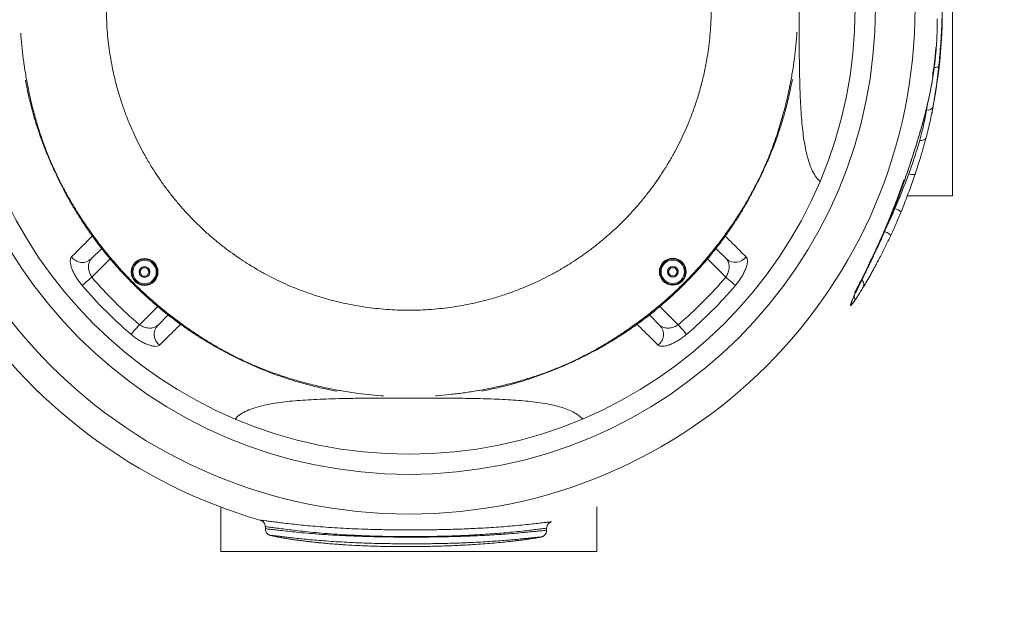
# Model space of a CAD drawing. Header units: inches. Extents: x -93 to 151, y -96 to 115.
# Tile 105 of 126: x 100.983 to 101.716, y 21.586 to 22.02. Entities that reach past the tile are written whole.
import ezdxf

# ---------------------------------------------------------------- set-up
doc = ezdxf.new("R2010")
doc.units = ezdxf.units.IN
doc.header["$MEASUREMENT"] = 0
doc.linetypes.add('ACAD_ISO03W100', pattern=[30, 12, -18])
for name, color, linetype, lineweight in [('1_projektowane', 7, 'Continuous', 5), ('strefa', 7, 'ACAD_ISO03W100', 5), ('urzadzenie', 7, 'Continuous', 5)]:
    doc.layers.add(name, color=color, linetype=linetype, lineweight=lineweight)

# ---------------------------------------------------------------- blocks, each defined once
blk = doc.blocks.new('fddsffdsfddff')
at = {"layer": 'strefa', "color": 7, "ltscale": 0.01}
blk.add_circle((101.2729, 22.02915), 1.92851, dxfattribs=at)
at = {"layer": 'urzadzenie', "linetype": 'Continuous'}
for p, q in [((101.6779, 22.16915), (101.6779, 21.88915)), ((101.65855, 21.953), (101.65926, 21.95731)), ((101.65654, 21.9466), (101.65648, 21.94629)), ((101.64282, 21.90257), (101.64283, 21.90252)), ((101.63816, 21.88967), (101.63819, 21.8897)), ((101.6443, 21.88915), (101.6779, 21.88915)), ((101.62621, 21.86012), (101.62733, 21.86254)), ((101.03634, 21.84209), (101.04413, 21.84988)), ((101.50166, 21.84989), (101.50946, 21.84209)), ((101.05047, 21.84208), (101.03683, 21.82845)), ((101.50896, 21.82845), (101.49532, 21.84209)), ((101.62087, 21.84836), (101.62099, 21.84857)), ((101.07434, 21.83533), (101.07261, 21.83233)), ((101.0778, 21.83533), (101.07434, 21.83533)), ((101.07954, 21.83233), (101.0778, 21.83533)), ((101.46781, 21.83551), (101.46608, 21.83251)), ((101.47127, 21.83551), (101.46781, 21.83551)), ((101.47301, 21.83251), (101.47127, 21.83551)), ((101.07261, 21.83233), (101.07434, 21.82933)), ((101.07434, 21.82933), (101.0778, 21.82933)), ((101.0778, 21.82933), (101.07954, 21.83233)), ((101.46608, 21.83251), (101.46781, 21.82951)), ((101.46781, 21.82951), (101.47127, 21.82951)), ((101.47127, 21.82951), (101.47301, 21.83251)), ((101.61165, 21.82918), (101.61185, 21.82953)), ((101.6054, 21.81639), (101.60572, 21.81694)), ((101.07219, 21.79309), (101.08583, 21.80673)), ((101.45997, 21.80673), (101.4736, 21.79309)), ((101.09363, 21.80039), (101.08583, 21.79259)), ((101.45996, 21.79259), (101.45217, 21.80039)), ((101.1329, 21.65738), (101.1329, 21.62415)), ((101.4129, 21.62415), (101.4129, 21.65739)), ((101.16303, 21.64722), (101.16265, 21.64735)), ((101.16605, 21.64261), (101.16605, 21.64102)), ((101.17096, 21.63604), (101.17065, 21.63603)), ((101.37557, 21.63992), (101.37557, 21.6414)), ((101.4129, 21.62415), (101.1329, 21.62415))]:
    blk.add_line(p, q, dxfattribs=at)
at = {"layer": 'urzadzenie', "linetype": 'Continuous', "flags": 128}
for points in [[(101.66429, 21.98463), (101.66453, 21.98463), (101.66537, 21.98469), (101.66611, 21.98479), (101.66673, 21.98495), (101.6672, 21.98515), (101.66752, 21.98539), (101.66765, 21.98566)], [(101.65828, 21.9326), (101.65807, 21.93204), (101.65771, 21.93153), (101.65722, 21.9311), (101.65662, 21.93075), (101.65591, 21.9305), (101.65513, 21.93035), (101.65429, 21.93031), (101.65343, 21.93037)], [(101.65007, 21.9053), (101.64993, 21.90509), (101.64962, 21.90493), (101.64917, 21.90485), (101.64857, 21.90484), (101.64787, 21.90489), (101.64707, 21.90502), (101.64621, 21.90521), (101.64532, 21.90547)], [(101.63185, 21.85959), (101.63184, 21.85976), (101.63163, 21.86002), (101.63124, 21.86035), (101.63069, 21.86074), (101.62998, 21.86117), (101.62916, 21.86163), (101.62827, 21.86209), (101.62733, 21.86254)], [(101.03683, 21.82845), (101.03565, 21.82744), (101.0345, 21.82646), (101.03341, 21.82553), (101.03239, 21.82467), (101.03149, 21.8239), (101.03071, 21.82324), (101.03008, 21.82271), (101.02962, 21.82231)], [(101.50896, 21.82845), (101.51014, 21.82744), (101.51129, 21.82646), (101.51239, 21.82553), (101.5134, 21.82467), (101.51431, 21.8239), (101.51508, 21.82324), (101.51571, 21.82271), (101.51618, 21.82231)], [(101.60236, 21.80945), (101.60283, 21.81032), (101.60294, 21.81061)], [(101.07219, 21.79309), (101.07119, 21.79191), (101.07021, 21.79076), (101.06927, 21.78966), (101.06841, 21.78865), (101.06764, 21.78775), (101.06698, 21.78697), (101.06645, 21.78634), (101.06605, 21.78587)], [(101.4736, 21.79309), (101.47461, 21.79191), (101.47559, 21.79076), (101.47652, 21.78966), (101.47738, 21.78865), (101.47815, 21.78775), (101.47881, 21.78697), (101.47934, 21.78634), (101.47974, 21.78587)]]:
    blk.add_lwpolyline(points, dxfattribs=at)
at = {"layer": 'urzadzenie', "linetype": 'Continuous'}
for centre, radius in [((101.2729, 22.02915), 0.37709), ((101.2729, 22.02915), 0.34754), ((101.2729, 22.02915), 0.33251), ((101.07607, 21.83233), 0.01), ((101.07607, 21.83233), 0.0095), ((101.46954, 21.83251), 0.01), ((101.46954, 21.83251), 0.0095), ((101.46954, 21.83251), 0.00875), ((101.07607, 21.83233), 0.00875), ((101.07607, 21.83233), 0.004), ((101.46954, 21.83251), 0.004)]:
    blk.add_circle(centre, radius, dxfattribs=at)
for centre, radius, start, end in [((101.2729, 22.02915), 0.39742, 348.4417, 3.92786), ((101.65942, 21.9572), 0.0043, 258.34831, 340.37393), ((101.63015, 21.86429), 0.01596, 53.82214, 72.47818), ((101.02966, 21.84926), 0.0098, 215.54362, 312.96828), ((101.51613, 21.8493), 0.00982, 227.19513, 324.29297), ((101.2729, 22.02915), 0.30985, 220.37217, 229.62783), ((101.2729, 22.02915), 0.30985, 310.37217, 319.62783), ((101.2729, 22.02915), 0.31933, 220.37217, 229.62783), ((101.2729, 22.02915), 0.31933, 310.37217, 319.62783), ((101.60748, 21.82295), 0.00439, 334.00614, 50.06131), ((101.2729, 22.02915), 0.39742, 212.45837, 253.95146), ((101.60033, 21.8125), 0.00472, 327.33502, 24.33044), ((101.59779, 21.81017), 0.005, 325.97383, 355.41015), ((101.09304, 21.78592), 0.00982, 137.19499, 234.29302), ((101.45279, 21.78592), 0.0098, 305.54355, 42.96844)]:
    blk.add_arc(centre, radius, start, end, dxfattribs=at)
for points, knots in [([(101.0476, 22.02915), (101.04763, 22.02635), (101.04769, 22.02073), (101.04818, 22.01241), (101.04893, 22.00429), (101.04995, 21.99644), (101.05119, 21.98889), (101.05287, 21.98042), (101.05511, 21.97115), (101.05798, 21.96133), (101.06111, 21.95212), (101.06426, 21.944), (101.06743, 21.93662), (101.07064, 21.92981), (101.07421, 21.92285), (101.07822, 21.91565), (101.08252, 21.90858), (101.08704, 21.90174), (101.09166, 21.89524), (101.09665, 21.88873), (101.10196, 21.88232), (101.10754, 21.87606), (101.11337, 21.86999), (101.11943, 21.86415), (101.12567, 21.85855), (101.13205, 21.85325), (101.1385, 21.84828), (101.14491, 21.84369), (101.15162, 21.83923), (101.15854, 21.83498), (101.16562, 21.83099), (101.17253, 21.8274), (101.17939, 21.82414), (101.18691, 21.82086), (101.1953, 21.81757), (101.20481, 21.81431), (101.21483, 21.81139), (101.22417, 21.80913), (101.23266, 21.80744), (101.24021, 21.8062), (101.24805, 21.80519), (101.25617, 21.80443), (101.26448, 21.80397), (101.2729, 21.80381), (101.28133, 21.80397), (101.28965, 21.80443), (101.29777, 21.80519), (101.30561, 21.8062), (101.31315, 21.80744), (101.32163, 21.80913), (101.3309, 21.81137), (101.34072, 21.81424), (101.34993, 21.81737), (101.35805, 21.82052), (101.36542, 21.82369), (101.37223, 21.82689), (101.37919, 21.83046), (101.38639, 21.83447), (101.39346, 21.83877), (101.40031, 21.84329), (101.40682, 21.84792), (101.41332, 21.85291), (101.41974, 21.85822), (101.426, 21.8638), (101.43206, 21.86963), (101.43791, 21.87569), (101.4435, 21.88193), (101.44881, 21.88831), (101.45378, 21.89476), (101.45836, 21.90117), (101.46282, 21.90788), (101.46707, 21.9148), (101.47107, 21.92188), (101.47465, 21.92879), (101.47791, 21.93565), (101.48119, 21.94316), (101.48448, 21.95156), (101.48774, 21.96107), (101.49067, 21.97109), (101.49292, 21.98043), (101.49461, 21.98893), (101.49585, 21.99647), (101.49687, 22.00432), (101.49762, 22.01244), (101.49809, 22.02076), (101.49824, 22.02918), (101.49808, 22.0376), (101.49762, 22.04591), (101.49686, 22.05403), (101.49585, 22.06187), (101.49461, 22.06941), (101.49292, 22.07789), (101.49068, 22.08716), (101.48782, 22.09698), (101.48468, 22.10618), (101.48153, 22.11431), (101.47836, 22.12168), (101.47516, 22.12849), (101.47159, 22.13545), (101.46758, 22.14265), (101.46327, 22.14972), (101.45876, 22.15657), (101.45413, 22.16308), (101.44913, 22.16958), (101.44383, 22.176), (101.43825, 22.18226), (101.43242, 22.18832), (101.42636, 22.19417), (101.42011, 22.19976), (101.41373, 22.20507), (101.40728, 22.21004), (101.40087, 22.21463), (101.39416, 22.21909), (101.38724, 22.22333), (101.38016, 22.22733), (101.37325, 22.23091), (101.3664, 22.23418), (101.35888, 22.23745), (101.35049, 22.24074), (101.34097, 22.244), (101.33095, 22.24693), (101.32162, 22.24918), (101.31312, 22.25087), (101.30558, 22.25211), (101.29773, 22.25312), (101.28962, 22.25388), (101.2813, 22.25434), (101.27288, 22.2545), (101.26446, 22.25434), (101.25614, 22.25387), (101.24802, 22.25312), (101.24018, 22.2521), (101.23264, 22.25086), (101.22417, 22.24918), (101.2149, 22.24694), (101.20507, 22.24407), (101.19587, 22.24094), (101.18775, 22.23779), (101.18038, 22.23462), (101.17357, 22.23142), (101.16661, 22.22785), (101.15941, 22.22384), (101.15234, 22.21954), (101.1455, 22.21502), (101.13899, 22.2104), (101.13249, 22.20541), (101.12607, 22.2001), (101.11981, 22.19452), (101.11374, 22.18869), (101.1079, 22.18264), (101.1023, 22.17639), (101.097, 22.17001), (101.09203, 22.16356), (101.08744, 22.15715), (101.08297, 22.15043), (101.07873, 22.14351), (101.07473, 22.13643), (101.07115, 22.12952), (101.06788, 22.12267), (101.0646, 22.11515), (101.06131, 22.10676), (101.05806, 22.09724), (101.05513, 22.08722), (101.05287, 22.07789), (101.05118, 22.06939), (101.04994, 22.06184), (101.04893, 22.054), (101.04818, 22.04588), (101.04769, 22.03757), (101.04763, 22.03196), (101.0476, 22.02915)], [0, 0, 0, 0, 0.005211, 0.010423, 0.015634, 0.020844, 0.026054, 0.031263, 0.039074, 0.046885, 0.054698, 0.06251, 0.068762, 0.075013, 0.081264, 0.087513, 0.093761, 0.098969, 0.104176, 0.109383, 0.114591, 0.119799, 0.125007, 0.130215, 0.135423, 0.14063, 0.145838, 0.151045, 0.156253, 0.162501, 0.16875, 0.175, 0.18125, 0.1875, 0.195312, 0.203124, 0.210936, 0.218748, 0.223957, 0.229165, 0.234372, 0.23958, 0.244792, 0.250003, 0.255215, 0.260427, 0.265635, 0.270842, 0.276053, 0.281261, 0.289073, 0.296885, 0.304696, 0.312509, 0.318759, 0.325008, 0.331258, 0.337509, 0.343761, 0.348972, 0.354183, 0.35939, 0.364598, 0.369806, 0.375014, 0.380222, 0.38543, 0.390637, 0.395844, 0.401051, 0.406259, 0.412507, 0.418756, 0.425007, 0.431257, 0.437507, 0.445319, 0.453131, 0.460944, 0.468755, 0.473965, 0.479174, 0.484382, 0.489591, 0.494803, 0.500015, 0.505224, 0.510431, 0.515639, 0.520846, 0.526054, 0.531262, 0.539073, 0.546884, 0.554695, 0.562508, 0.568758, 0.575008, 0.581257, 0.587508, 0.59376, 0.598971, 0.604182, 0.60939, 0.614598, 0.619806, 0.625014, 0.630223, 0.635433, 0.64064, 0.645848, 0.651055, 0.656262, 0.662511, 0.668763, 0.675012, 0.681262, 0.687512, 0.695324, 0.703136, 0.710947, 0.718761, 0.723969, 0.729177, 0.734385, 0.739592, 0.744799, 0.750009, 0.755221, 0.760433, 0.765642, 0.770849, 0.776058, 0.781266, 0.789077, 0.796888, 0.804699, 0.812511, 0.818762, 0.825012, 0.831261, 0.83751, 0.843758, 0.848966, 0.854173, 0.859381, 0.864589, 0.869797, 0.875005, 0.880212, 0.88542, 0.890628, 0.895835, 0.901044, 0.906256, 0.912504, 0.918754, 0.925005, 0.931255, 0.937505, 0.945316, 0.953129, 0.960941, 0.968753, 0.973961, 0.979169, 0.984377, 0.989585, 0.994792, 1, 1, 1, 1]), ([(101.67021, 22.03531), (101.67021, 22.03246), (101.67023, 22.02677), (101.67002, 22.01949), (101.66977, 22.01352), (101.66954, 22.00907), (101.66925, 22.00444), (101.66891, 21.99965), (101.66852, 21.99482), (101.66811, 21.99012), (101.6678, 21.98712), (101.66765, 21.98566)], [0, 0, 0, 0, 0.1909381, 0.3816471, 0.4698616, 0.5581668, 0.6461268, 0.7356585, 0.8256966, 0.9154449, 1, 1, 1, 1]), ([(101.57912, 21.8999), (101.57819, 21.90082), (101.5762, 21.90279), (101.57361, 21.90721), (101.57126, 21.91282), (101.56943, 21.91904), (101.56804, 21.92558), (101.56697, 21.9322), (101.56608, 21.93944), (101.56537, 21.94727), (101.56482, 21.95553), (101.56441, 21.96419), (101.56411, 21.97319), (101.5639, 21.9826), (101.56376, 21.99201), (101.56366, 22.00135), (101.56361, 22.01051), (101.56358, 22.01981), (101.56358, 22.02604), (101.56357, 22.02915)], [0, 0, 0, 0, 0.066275, 0.141479, 0.216667, 0.291562, 0.34946, 0.407607, 0.465814, 0.523912, 0.581768, 0.63696, 0.692341, 0.747697, 0.802855, 0.852064, 0.901438, 0.950804, 1, 1, 1, 1]), ([(101.66604, 22.00309), (101.66614, 22.00504), (101.66635, 22.00892), (101.6665, 22.01469), (101.66655, 22.01865), (101.66652, 22.02066), (101.66652, 22.02079)], [0, 0, 0, 0, 0.322621, 0.645311, 0.976995, 1, 1, 1, 1]), ([(101.6687, 21.99594), (101.66887, 21.99802), (101.6692, 22.00219), (101.66958, 22.00834), (101.66989, 22.0143), (101.67002, 22.01788), (101.67008, 22.01967)], [0, 0, 0, 0, 0.248987, 0.499855, 0.749129, 1, 1, 1, 1]), ([(101.6687, 21.99594), (101.66887, 21.99801), (101.6692, 22.00217), (101.66958, 22.0083), (101.66989, 22.01424), (101.67002, 22.01786), (101.67008, 22.01967)], [0, 0, 0, 0, 0.2492933, 0.4991493, 0.7494481, 1, 1, 1, 1]), ([(100.98388, 22.01016), (100.9839, 22.00964), (100.98409, 22.00572), (100.98478, 21.99853), (100.98596, 21.98872), (100.98746, 21.97914), (100.98934, 21.96904), (100.99167, 21.9584), (100.99454, 21.94735), (100.99783, 21.93659), (101.00145, 21.92627), (101.00505, 21.91714), (101.0086, 21.90905), (101.01212, 21.90169), (101.01586, 21.89438), (101.01994, 21.88699), (101.02445, 21.8794), (101.02945, 21.87153), (101.03491, 21.8635), (101.04077, 21.85542), (101.04701, 21.84739), (101.05357, 21.83951), (101.06043, 21.83183), (101.06756, 21.8244), (101.07496, 21.81724), (101.0826, 21.81036), (101.09043, 21.80378), (101.09839, 21.79754), (101.10636, 21.7917), (101.11422, 21.78629), (101.12186, 21.78138), (101.12934, 21.77692), (101.13677, 21.77279), (101.14429, 21.7689), (101.152, 21.76523), (101.16058, 21.7615), (101.17019, 21.75773), (101.18077, 21.75407), (101.19159, 21.75081), (101.20259, 21.74795), (101.21305, 21.74561), (101.22299, 21.74371), (101.2325, 21.7422), (101.24234, 21.74103), (101.24956, 21.74034), (101.25351, 21.74015), (101.25404, 21.74012)], [0, 0, 0, 0, 0.003443, 0.025952, 0.048474, 0.071066, 0.093662, 0.120714, 0.147762, 0.174865, 0.201935, 0.228942, 0.251484, 0.27408, 0.296691, 0.319255, 0.341781, 0.36437, 0.387015, 0.409652, 0.432223, 0.454786, 0.477382, 0.499987, 0.522565, 0.545121, 0.56771, 0.590365, 0.613002, 0.635562, 0.658075, 0.680648, 0.703272, 0.725869, 0.748411, 0.77092, 0.797965, 0.825054, 0.852113, 0.879155, 0.906243, 0.928836, 0.951373, 0.973885, 0.996454, 1, 1, 1, 1]), ([(101.29277, 21.74017), (101.29301, 21.74018), (101.29665, 21.74036), (101.30355, 21.74105), (101.31339, 21.74223), (101.32301, 21.74373), (101.33312, 21.7456), (101.34368, 21.74793), (101.35472, 21.75082), (101.36553, 21.75412), (101.37586, 21.75772), (101.38492, 21.76131), (101.39302, 21.76488), (101.4004, 21.76839), (101.4077, 21.77213), (101.41509, 21.77621), (101.42271, 21.78074), (101.43057, 21.78574), (101.43858, 21.79119), (101.44665, 21.79705), (101.45468, 21.80329), (101.46257, 21.80985), (101.47025, 21.81671), (101.47768, 21.82385), (101.48484, 21.83125), (101.49172, 21.83889), (101.4983, 21.84673), (101.50454, 21.85469), (101.51039, 21.86266), (101.51577, 21.87049), (101.52067, 21.87812), (101.52514, 21.88562), (101.52929, 21.89307), (101.53317, 21.90058), (101.53683, 21.90829), (101.54092, 21.9177), (101.54532, 21.92906), (101.54971, 21.94241), (101.55346, 21.95615), (101.55627, 21.96843), (101.55835, 21.97928), (101.55985, 21.98881), (101.56102, 21.99867), (101.56171, 22.00605), (101.56191, 22.01015), (101.56195, 22.01083)], [0, 0, 0, 0, 0.001612, 0.024157, 0.046753, 0.069372, 0.091942, 0.119005, 0.146118, 0.173237, 0.200271, 0.227311, 0.249916, 0.272541, 0.295128, 0.317674, 0.340259, 0.362917, 0.385568, 0.408158, 0.430727, 0.453345, 0.475987, 0.498589, 0.521157, 0.54374, 0.566402, 0.589078, 0.611681, 0.634208, 0.656769, 0.679412, 0.702058, 0.724641, 0.747176, 0.76971, 0.803576, 0.837438, 0.871269, 0.905156, 0.927746, 0.950287, 0.972836, 0.995442, 1, 1, 1, 1]), ([(101.66409, 21.98319), (101.66411, 21.98337), (101.66437, 21.98514), (101.66479, 21.98863), (101.66531, 21.99352), (101.66573, 21.99836), (101.66594, 22.00151), (101.66604, 22.00309)], [0, 0, 0, 0, 0.027798, 0.278977, 0.530086, 0.764207, 1, 1, 1, 1]), ([(101.66552, 21.99964), (101.66546, 21.99874), (101.66532, 21.99692), (101.66507, 21.99415), (101.66478, 21.99133), (101.66435, 21.98768), (101.66376, 21.98314), (101.66321, 21.97969), (101.66293, 21.9779)], [0, 0, 0, 0, 0.1198795, 0.2429229, 0.3697037, 0.5007379, 0.7414135, 1, 1, 1, 1]), ([(101.66552, 21.99964), (101.66543, 21.99844), (101.66524, 21.996), (101.66488, 21.99228), (101.66439, 21.988), (101.66376, 21.98314), (101.66321, 21.97968), (101.66293, 21.97791)], [0, 0, 0, 0, 0.159309, 0.3256978, 0.5002934, 0.7430646, 1, 1, 1, 1]), ([(101.65649, 21.94634), (101.65684, 21.94765), (101.65793, 21.95168), (101.65935, 21.95751), (101.66073, 21.96375), (101.66175, 21.9688), (101.6626, 21.97345), (101.66331, 21.97775), (101.6638, 21.98092), (101.66403, 21.98267), (101.66408, 21.98309)], [0, 0, 0, 0, 0.112009, 0.344624, 0.498999, 0.635207, 0.757511, 0.870087, 0.969284, 1, 1, 1, 1]), ([(101.65654, 21.9466), (101.6577, 21.95109), (101.65944, 21.95784), (101.66141, 21.96715), (101.66259, 21.97347), (101.66347, 21.97884), (101.66389, 21.9818), (101.66409, 21.98319)], [0, 0, 0, 0, 0.387606, 0.582256, 0.776793, 0.895127, 1, 1, 1, 1]), ([(101.66765, 21.98566), (101.6675, 21.98418), (101.66718, 21.98122), (101.66667, 21.97692), (101.66613, 21.97275), (101.66542, 21.96764), (101.66454, 21.96185), (101.66383, 21.9578), (101.66347, 21.95576)], [0, 0, 0, 0, 0.128191, 0.256407, 0.387917, 0.519428, 0.758298, 1, 1, 1, 1]), ([(100.9873, 21.97517), (100.98782, 21.97247), (100.98908, 21.96595), (100.99154, 21.9557), (100.99469, 21.94448), (100.99834, 21.93348), (101.00235, 21.92283), (101.0063, 21.91343), (101.01006, 21.90516), (101.01366, 21.89778), (101.01739, 21.8906), (101.02133, 21.88348), (101.02561, 21.87627), (101.03034, 21.86888), (101.03549, 21.86135), (101.04104, 21.85374), (101.04699, 21.84614), (101.05332, 21.83859), (101.06002, 21.83115), (101.06701, 21.82389), (101.07421, 21.81691), (101.08156, 21.81025), (101.08903, 21.80395), (101.09655, 21.79803), (101.10404, 21.7925), (101.11142, 21.7874), (101.11865, 21.78275), (101.12585, 21.77843), (101.13315, 21.77432), (101.14065, 21.77034), (101.14847, 21.76647), (101.15724, 21.76245), (101.16706, 21.75834), (101.1778, 21.75434), (101.1887, 21.75081), (101.19973, 21.74775), (101.20993, 21.74531), (101.21653, 21.74403), (101.21939, 21.74347)], [0, 0, 0, 0, 0.02289, 0.055362, 0.088077, 0.121171, 0.154637, 0.18821, 0.21568, 0.242658, 0.269103, 0.29495, 0.320205, 0.345332, 0.370608, 0.395928, 0.421307, 0.447027, 0.473146, 0.49954, 0.525682, 0.551503, 0.577085, 0.602568, 0.62787, 0.6529, 0.678079, 0.703917, 0.730398, 0.757345, 0.784651, 0.81234, 0.845558, 0.878421, 0.91092, 0.943199, 0.975402, 1, 1, 1, 1]), ([(101.32725, 21.74363), (101.32987, 21.74413), (101.33633, 21.74538), (101.34641, 21.7478), (101.35759, 21.75097), (101.36863, 21.75463), (101.3793, 21.75864), (101.38866, 21.76256), (101.39692, 21.76634), (101.4043, 21.76994), (101.41148, 21.77365), (101.4186, 21.7776), (101.42583, 21.78191), (101.43323, 21.78664), (101.44074, 21.79176), (101.44832, 21.7973), (101.45592, 21.80326), (101.46349, 21.80961), (101.47095, 21.81632), (101.4782, 21.82329), (101.48516, 21.83048), (101.49181, 21.83784), (101.49813, 21.84533), (101.50406, 21.85286), (101.50959, 21.86033), (101.51465, 21.86768), (101.51929, 21.8749), (101.52364, 21.88214), (101.52777, 21.88945), (101.53174, 21.89695), (101.53559, 21.90476), (101.53962, 21.91354), (101.54373, 21.92335), (101.54772, 21.93407), (101.55125, 21.94501), (101.55432, 21.95607), (101.55675, 21.96621), (101.55803, 21.9728), (101.55858, 21.97564)], [0, 0, 0, 0, 0.0222211, 0.0547829, 0.0873037, 0.1203935, 0.1540566, 0.1876027, 0.2150954, 0.2421207, 0.268541, 0.2943328, 0.3196786, 0.3450087, 0.3702648, 0.3953863, 0.4207737, 0.4466322, 0.4729222, 0.4992257, 0.5252821, 0.5511589, 0.5769126, 0.6024447, 0.6276199, 0.6525236, 0.6778926, 0.7038701, 0.7303541, 0.7572513, 0.7845835, 0.8123108, 0.8454938, 0.8784495, 0.9110633, 0.943319, 0.9754932, 1, 1, 1, 1]), ([(101.6649, 21.96375), (101.66504, 21.96458), (101.66531, 21.96626), (101.66573, 21.96915), (101.66618, 21.97238), (101.6665, 21.97488), (101.66666, 21.97611)], [0, 0, 0, 0, 0.24958, 0.498587, 0.753702, 1, 1, 1, 1]), ([(101.6649, 21.96375), (101.66504, 21.9646), (101.66532, 21.96632), (101.66574, 21.96921), (101.66619, 21.97243), (101.6665, 21.97489), (101.66666, 21.97611)], [0, 0, 0, 0, 0.250001, 0.500561, 0.750329, 1, 1, 1, 1]), ([(101.65343, 21.93037), (101.65397, 21.93236), (101.65505, 21.93635), (101.65635, 21.94186), (101.65752, 21.9473), (101.65821, 21.9511), (101.65855, 21.953)], [0, 0, 0, 0, 0.249318, 0.498856, 0.749459, 1, 1, 1, 1]), ([(101.66347, 21.95576), (101.6631, 21.95383), (101.66238, 21.94996), (101.66118, 21.9444), (101.65987, 21.93874), (101.65881, 21.93464), (101.65828, 21.9326)], [0, 0, 0, 0, 0.249885, 0.499839, 0.75002, 1, 1, 1, 1]), ([(101.64282, 21.90257), (101.64362, 21.90487), (101.64521, 21.90947), (101.6475, 21.91638), (101.6497, 21.92324), (101.65198, 21.93063), (101.6543, 21.93843), (101.65579, 21.94387), (101.65654, 21.9466)], [0, 0, 0, 0, 0.149102, 0.298188, 0.451569, 0.604991, 0.802015, 1, 1, 1, 1]), ([(101.64282, 21.90253), (101.64287, 21.90265), (101.64352, 21.9045), (101.64473, 21.90804), (101.64643, 21.91307), (101.64803, 21.91798), (101.64956, 21.92273), (101.65099, 21.92734), (101.6524, 21.93192), (101.65383, 21.9367), (101.65523, 21.94152), (101.6561, 21.94476), (101.65651, 21.94628)], [0, 0, 0, 0, 0.008228, 0.120293, 0.230111, 0.337921, 0.444011, 0.548524, 0.651662, 0.763353, 0.888499, 1, 1, 1, 1]), ([(101.64532, 21.90547), (101.64599, 21.90735), (101.64735, 21.91112), (101.64943, 21.91728), (101.65156, 21.9239), (101.6528, 21.9282), (101.65343, 21.93037)], [0, 0, 0, 0, 0.2068777, 0.4158079, 0.7048535, 1, 1, 1, 1]), ([(101.65828, 21.9326), (101.65797, 21.93145), (101.65736, 21.92915), (101.65633, 21.92546), (101.6552, 21.92157), (101.65381, 21.91694), (101.65213, 21.91154), (101.65076, 21.90739), (101.65007, 21.9053)], [0, 0, 0, 0, 0.144526, 0.289018, 0.43629, 0.58357, 0.790762, 1, 1, 1, 1]), ([(101.64184, 21.90126), (101.64086, 21.89848), (101.63888, 21.89289), (101.63577, 21.88459), (101.63258, 21.87641), (101.62931, 21.8684), (101.62599, 21.86061), (101.62265, 21.85307), (101.61934, 21.84587), (101.61611, 21.83905), (101.61299, 21.83264), (101.61004, 21.82669), (101.60728, 21.82122), (101.60568, 21.81808), (101.60488, 21.81651)], [0, 0, 0, 0, 0.083108, 0.166778, 0.250652, 0.333843, 0.418046, 0.501252, 0.584592, 0.667363, 0.749651, 0.833447, 0.916991, 1, 1, 1, 1]), ([(101.63496, 21.87952), (101.63561, 21.88106), (101.63701, 21.88435), (101.6391, 21.88943), (101.64124, 21.89477), (101.64334, 21.90014), (101.64466, 21.90369), (101.64532, 21.90547)], [0, 0, 0, 0, 0.178939, 0.381917, 0.584829, 0.792434, 1, 1, 1, 1]), ([(101.63816, 21.88967), (101.63895, 21.8918), (101.64054, 21.89609), (101.64206, 21.9004), (101.64282, 21.90257)], [0, 0, 0, 0, 0.498755, 1, 1, 1, 1]), ([(101.63819, 21.8897), (101.6382, 21.88971), (101.63887, 21.89149), (101.64016, 21.89505), (101.6417, 21.89931), (101.64257, 21.9018), (101.64282, 21.90252)], [0, 0, 0, 0, 0.003771, 0.419929, 0.830739, 1, 1, 1, 1]), ([(101.65007, 21.9053), (101.64942, 21.90342), (101.64814, 21.89964), (101.64606, 21.89383), (101.64387, 21.88796), (101.6417, 21.88239), (101.64024, 21.87881), (101.63958, 21.87718)], [0, 0, 0, 0, 0.203463, 0.406952, 0.615936, 0.824988, 1, 1, 1, 1]), ([(101.62087, 21.84836), (101.62188, 21.85055), (101.6239, 21.85494), (101.62704, 21.86201), (101.63022, 21.86947), (101.63316, 21.87669), (101.63581, 21.88344), (101.63737, 21.88759), (101.63816, 21.88967)], [0, 0, 0, 0, 0.17075, 0.342385, 0.527858, 0.71405, 0.856746, 1, 1, 1, 1]), ([(101.62098, 21.84857), (101.62114, 21.84892), (101.622, 21.85075), (101.62359, 21.85425), (101.62579, 21.85913), (101.62807, 21.86435), (101.63042, 21.86991), (101.63276, 21.87565), (101.63505, 21.88141), (101.63685, 21.88608), (101.63787, 21.88883), (101.63819, 21.8897)], [0, 0, 0, 0, 0.028012, 0.146458, 0.270046, 0.399119, 0.53374, 0.67481, 0.810131, 0.940103, 1, 1, 1, 1]), ([(101.63568, 21.88308), (101.63549, 21.88255), (101.63452, 21.87988), (101.63182, 21.87298), (101.62913, 21.86672), (101.62733, 21.86254)], [0, 0, 0, 0, 0.075586, 0.382283, 1, 1, 1, 1]), ([(101.62733, 21.86254), (101.62864, 21.86534), (101.63127, 21.87094), (101.63373, 21.87666), (101.63496, 21.87952)], [0, 0, 0, 0, 0.499635, 1, 1, 1, 1]), ([(101.63958, 21.87718), (101.63834, 21.87422), (101.63586, 21.8683), (101.63318, 21.86249), (101.63185, 21.85959)], [0, 0, 0, 0, 0.499599, 1, 1, 1, 1]), ([(101.02169, 21.84356), (101.02325, 21.84514), (101.02814, 21.85007), (101.03351, 21.85547), (101.03716, 21.85915)], [0, 0, 0, 0, 0.319247, 1, 1, 1, 1]), ([(101.50864, 21.85914), (101.51229, 21.85546), (101.51765, 21.85006), (101.52254, 21.84514), (101.52411, 21.84356)], [0, 0, 0, 0, 0.680599, 1, 1, 1, 1]), ([(101.63185, 21.85959), (101.6305, 21.85675), (101.62847, 21.85248), (101.62569, 21.84695), (101.62371, 21.84309), (101.62186, 21.83958), (101.62016, 21.8364), (101.61851, 21.83337), (101.61642, 21.82961), (101.614, 21.82534), (101.61229, 21.82247), (101.61143, 21.82103)], [0, 0, 0, 0, 0.183313, 0.276043, 0.368736, 0.446795, 0.524834, 0.605263, 0.685711, 0.841737, 1, 1, 1, 1]), ([(101.02169, 21.84356), (101.02149, 21.84332), (101.02109, 21.84282), (101.02073, 21.84162), (101.02064, 21.83998), (101.02096, 21.83785), (101.02165, 21.83547), (101.02266, 21.83296), (101.02399, 21.83032), (101.0256, 21.82764), (101.02748, 21.82493), (101.0289, 21.82318), (101.02962, 21.82231)], [0, 0, 0, 0, 0.082712, 0.165432, 0.276901, 0.388374, 0.492923, 0.597458, 0.697769, 0.798058, 0.89904, 1, 1, 1, 1]), ([(101.03683, 21.82845), (101.03652, 21.82892), (101.0359, 21.82986), (101.03496, 21.83192), (101.03426, 21.83466), (101.03427, 21.83783), (101.03499, 21.84043), (101.03593, 21.84159), (101.03634, 21.84209)], [0, 0, 0, 0, 0.092042, 0.184193, 0.377682, 0.590909, 0.825564, 1, 1, 1, 1]), ([(101.50946, 21.84209), (101.51001, 21.84137), (101.51083, 21.84029), (101.51136, 21.83825), (101.51154, 21.8366), (101.51146, 21.83481), (101.51113, 21.83303), (101.51055, 21.83125), (101.50982, 21.82972), (101.50921, 21.82882), (101.50896, 21.82845)], [0, 0, 0, 0, 0.243779, 0.364233, 0.487274, 0.6022, 0.720312, 0.821806, 0.927145, 1, 1, 1, 1]), ([(101.51618, 21.82231), (101.51675, 21.82301), (101.51812, 21.82466), (101.52002, 21.82738), (101.52185, 21.83039), (101.52331, 21.83334), (101.52438, 21.83614), (101.525, 21.83864), (101.52517, 21.84076), (101.52491, 21.84247), (101.52437, 21.8432), (101.52411, 21.84356)], [0, 0, 0, 0, 0.081185, 0.191852, 0.302557, 0.419149, 0.535775, 0.652126, 0.76849, 0.884254, 1, 1, 1, 1]), ([(101.61165, 21.82918), (101.61234, 21.8306), (101.61374, 21.83344), (101.61603, 21.83815), (101.61841, 21.84311), (101.62005, 21.84661), (101.62087, 21.84836)], [0, 0, 0, 0, 0.2487852, 0.4995276, 0.749081, 1, 1, 1, 1]), ([(101.61185, 21.82953), (101.6123, 21.83044), (101.61325, 21.83238), (101.61482, 21.83559), (101.61654, 21.83915), (101.61837, 21.84298), (101.61987, 21.84614), (101.62075, 21.84806), (101.62099, 21.84857)], [0, 0, 0, 0, 0.163074, 0.345861, 0.533919, 0.727897, 0.928332, 1, 1, 1, 1]), ([(101.6054, 21.81639), (101.60581, 21.81724), (101.60663, 21.81895), (101.60803, 21.82182), (101.6095, 21.82481), (101.6107, 21.82725), (101.61144, 21.82876), (101.61165, 21.82918)], [0, 0, 0, 0, 0.2471574, 0.4957969, 0.7067231, 0.9186859, 1, 1, 1, 1]), ([(101.60572, 21.81694), (101.60599, 21.8175), (101.60657, 21.81872), (101.60762, 21.82089), (101.60884, 21.82338), (101.61018, 21.82612), (101.61119, 21.82817), (101.61177, 21.82937), (101.61185, 21.82952)], [0, 0, 0, 0, 0.17058, 0.371544, 0.572177, 0.772281, 0.971165, 1, 1, 1, 1]), ([(101.61143, 21.82103), (101.61074, 21.81989), (101.60935, 21.81761), (101.60745, 21.81462), (101.6057, 21.81196), (101.60477, 21.81062), (101.6043, 21.80995)], [0, 0, 0, 0, 0.2475149, 0.496124, 0.7471298, 1, 1, 1, 1]), ([(101.60236, 21.80945), (101.6025, 21.80981), (101.60276, 21.81055), (101.60341, 21.81209), (101.60427, 21.81399), (101.60502, 21.81559), (101.6054, 21.81639)], [0, 0, 0, 0, 0.247506, 0.496116, 0.747304, 1, 1, 1, 1]), ([(101.60295, 21.8106), (101.60302, 21.81079), (101.60317, 21.81121), (101.60356, 21.81219), (101.6041, 21.81345), (101.6048, 21.81499), (101.60535, 21.81617), (101.6057, 21.81689), (101.60572, 21.81694)], [0, 0, 0, 0, 0.172403, 0.377099, 0.583685, 0.786965, 0.985776, 1, 1, 1, 1]), ([(101.60193, 21.80737), (101.60192, 21.80756), (101.60189, 21.80793), (101.60221, 21.80894), (101.60236, 21.80945)], [0, 0, 0, 0, 0.49672, 1, 1, 1, 1]), ([(101.6043, 21.80995), (101.60392, 21.80943), (101.60315, 21.80837), (101.60246, 21.80756), (101.60205, 21.80722), (101.60197, 21.80732), (101.60193, 21.80737)], [0, 0, 0, 0, 0.2530827, 0.5088998, 0.7537687, 1, 1, 1, 1]), ([(101.60268, 21.80973), (101.60267, 21.80972), (101.60267, 21.8097), (101.60271, 21.80988), (101.60281, 21.81021), (101.60291, 21.8105), (101.60295, 21.81062)], [0, 0, 0, 0, 0.071618, 0.36736, 0.738674, 1, 1, 1, 1]), ([(101.08583, 21.79259), (101.08511, 21.79204), (101.08403, 21.79122), (101.082, 21.79069), (101.08035, 21.79051), (101.07856, 21.79059), (101.07677, 21.79092), (101.075, 21.7915), (101.07347, 21.79223), (101.07256, 21.79284), (101.07219, 21.79309)], [0, 0, 0, 0, 0.24378, 0.364232, 0.487274, 0.602201, 0.720314, 0.821807, 0.927147, 1, 1, 1, 1]), ([(101.10289, 21.79341), (101.09921, 21.78976), (101.09381, 21.7844), (101.08888, 21.77951), (101.08731, 21.77795)], [0, 0, 0, 0, 0.680663, 1, 1, 1, 1]), ([(101.45849, 21.77795), (101.45691, 21.77951), (101.45199, 21.7844), (101.44658, 21.78976), (101.44291, 21.79341)], [0, 0, 0, 0, 0.3193249, 1, 1, 1, 1]), ([(101.4736, 21.79309), (101.47313, 21.79278), (101.47219, 21.79215), (101.47013, 21.79121), (101.46739, 21.79052), (101.46422, 21.79052), (101.46162, 21.79124), (101.46046, 21.79219), (101.45996, 21.79259)], [0, 0, 0, 0, 0.092041, 0.184193, 0.377681, 0.590907, 0.825564, 1, 1, 1, 1]), ([(101.06605, 21.78587), (101.06675, 21.7853), (101.06841, 21.78394), (101.07112, 21.78203), (101.07413, 21.7802), (101.07709, 21.77874), (101.07988, 21.77767), (101.08238, 21.77705), (101.0845, 21.77689), (101.08622, 21.77714), (101.08694, 21.77768), (101.08731, 21.77795)], [0, 0, 0, 0, 0.081184, 0.191852, 0.302556, 0.419148, 0.535775, 0.652126, 0.768489, 0.884254, 1, 1, 1, 1]), ([(101.45849, 21.77795), (101.45874, 21.77775), (101.45923, 21.77735), (101.46043, 21.77699), (101.46207, 21.7769), (101.4642, 21.77721), (101.46658, 21.77791), (101.46909, 21.77892), (101.47173, 21.78025), (101.47441, 21.78186), (101.47712, 21.78373), (101.47887, 21.78516), (101.47974, 21.78587)], [0, 0, 0, 0, 0.082712, 0.165432, 0.276902, 0.388374, 0.492924, 0.597459, 0.69777, 0.798059, 0.899041, 1, 1, 1, 1]), ([(101.1437, 21.72287), (101.14405, 21.72331), (101.14527, 21.72485), (101.14855, 21.72712), (101.15353, 21.72965), (101.15969, 21.73178), (101.1669, 21.73357), (101.1745, 21.7349), (101.1822, 21.73587), (101.18976, 21.73658), (101.19786, 21.73714), (101.20648, 21.73758), (101.21585, 21.73791), (101.22605, 21.73815), (101.23702, 21.73832), (101.24835, 21.73841), (101.25936, 21.73846), (101.2699, 21.73848), (101.2799, 21.73848), (101.28984, 21.73845), (101.29947, 21.7384), (101.30872, 21.73831), (101.31757, 21.73819), (101.32614, 21.73801), (101.33457, 21.73776), (101.34281, 21.73742), (101.3508, 21.73696), (101.35831, 21.73638), (101.36564, 21.73564), (101.37267, 21.73467), (101.3793, 21.73345), (101.38523, 21.73201), (101.39065, 21.73026), (101.39541, 21.72814), (101.3994, 21.72571), (101.40126, 21.72386), (101.40215, 21.72297)], [0, 0, 0, 0, 0.014866, 0.052181, 0.089381, 0.126727, 0.164062, 0.201245, 0.229403, 0.257691, 0.286009, 0.314268, 0.342403, 0.373272, 0.404293, 0.435297, 0.466144, 0.492391, 0.518742, 0.545096, 0.571346, 0.596199, 0.621129, 0.646068, 0.670931, 0.697658, 0.724459, 0.751269, 0.778008, 0.808416, 0.838911, 0.869414, 0.899832, 0.93398, 0.968235, 1, 1, 1, 1]), ([(101.16265, 21.64735), (101.1626, 21.64736), (101.16225, 21.64747), (101.16253, 21.6475), (101.16377, 21.64739), (101.1662, 21.64708), (101.16958, 21.64662), (101.17378, 21.64607), (101.17868, 21.64545), (101.1844, 21.64477), (101.19076, 21.64408), (101.19763, 21.6434), (101.20501, 21.64276), (101.21311, 21.64215), (101.22173, 21.6416), (101.23073, 21.64113), (101.23705, 21.6409), (101.24022, 21.64078)], [0, 0, 0, 0, 0.0112937, 0.0860913, 0.1608996, 0.2381339, 0.3153765, 0.3863965, 0.4574199, 0.5299909, 0.6025588, 0.6693079, 0.7360496, 0.8044831, 0.8728986, 0.936132, 1, 1, 1, 1]), ([(101.16298, 21.64723), (101.16301, 21.64721), (101.16309, 21.64719), (101.16333, 21.64708), (101.16367, 21.64689), (101.16414, 21.64658), (101.1647, 21.64608), (101.16528, 21.64536), (101.16576, 21.64443), (101.16603, 21.64347), (101.16602, 21.64285), (101.16602, 21.64261)], [0, 0, 0, 0, 0.150458, 0.281986, 0.389983, 0.488202, 0.585389, 0.690354, 0.804856, 0.925232, 1, 1, 1, 1]), ([(101.24022, 21.64078), (101.24295, 21.64069), (101.24747, 21.64055), (101.25408, 21.64041), (101.25989, 21.64032), (101.26584, 21.64026), (101.27184, 21.64023), (101.2778, 21.64023), (101.28372, 21.64026), (101.28961, 21.64033), (101.29589, 21.64043), (101.30244, 21.64058), (101.30923, 21.64078), (101.31577, 21.64103), (101.3229, 21.64135), (101.33038, 21.64176), (101.33808, 21.64226), (101.34519, 21.64279), (101.35223, 21.64339), (101.35894, 21.64404), (101.36516, 21.6447), (101.37037, 21.64529), (101.37446, 21.64578), (101.37736, 21.64613), (101.37883, 21.64628), (101.37932, 21.64628), (101.37914, 21.64622), (101.37906, 21.64619)], [0, 0, 0, 0, 0.038235, 0.063547, 0.088855, 0.114858, 0.140856, 0.166201, 0.191549, 0.217685, 0.243825, 0.276272, 0.308727, 0.342095, 0.375469, 0.422447, 0.469438, 0.517714, 0.565996, 0.626019, 0.686048, 0.747794, 0.809538, 0.869645, 0.929745, 0.971195, 1, 1, 1, 1]), ([(101.37556, 21.64142), (101.37559, 21.64181), (101.37563, 21.64254), (101.37599, 21.64354), (101.37647, 21.64436), (101.37701, 21.64498), (101.37754, 21.64543), (101.37799, 21.64572), (101.37835, 21.64591), (101.3786, 21.64602), (101.37869, 21.64605), (101.37874, 21.64607)], [0, 0, 0, 0, 0.1330656, 0.254314, 0.3657555, 0.4683368, 0.5631514, 0.6560749, 0.7573123, 0.8783018, 1, 1, 1, 1]), ([(101.37906, 21.64619), (101.37907, 21.64618), (101.37907, 21.64617), (101.37894, 21.64614), (101.37891, 21.64613)], [0, 0, 0, 0, 0.727473, 1, 1, 1, 1]), ([(101.16609, 21.64102), (101.16608, 21.64084), (101.16605, 21.6403), (101.16628, 21.63944), (101.16668, 21.63852), (101.1672, 21.63779), (101.16775, 21.63724), (101.16826, 21.63685), (101.16869, 21.63659), (101.16906, 21.63641), (101.1694, 21.63627), (101.16974, 21.63615), (101.17018, 21.63602), (101.17082, 21.63585), (101.17185, 21.63562), (101.17327, 21.63533), (101.17502, 21.63499), (101.17705, 21.63462), (101.17939, 21.63421), (101.18203, 21.63378), (101.18499, 21.63332), (101.18822, 21.63285), (101.19171, 21.63237), (101.19544, 21.63189), (101.19941, 21.63142), (101.2036, 21.63096), (101.208, 21.63051), (101.21258, 21.63009), (101.21737, 21.62969), (101.22083, 21.62943), (101.22276, 21.6293), (101.22297, 21.62929)], [0, 0, 0, 0, 0.004057, 0.012821, 0.020853, 0.028291, 0.035209, 0.041861, 0.048892, 0.056998, 0.067396, 0.081901, 0.103998, 0.143782, 0.195679, 0.251663, 0.304892, 0.357833, 0.411044, 0.465818, 0.520443, 0.574829, 0.628894, 0.682562, 0.735774, 0.78848, 0.840652, 0.892273, 0.943344, 0.993881, 1, 1, 1, 1]), ([(101.16608, 21.64102), (101.16617, 21.64104), (101.16636, 21.64108), (101.1681, 21.64091), (101.1709, 21.64059), (101.17484, 21.64012), (101.17984, 21.63955), (101.18594, 21.63889), (101.19309, 21.63818), (101.20024, 21.63756), (101.20692, 21.63705), (101.21286, 21.63664), (101.2192, 21.63626), (101.22563, 21.63593), (101.23206, 21.63565), (101.23846, 21.63542), (101.24519, 21.63523), (101.25162, 21.63509), (101.25758, 21.635), (101.26306, 21.63494), (101.26867, 21.6349), (101.27429, 21.63488), (101.27983, 21.63489), (101.2853, 21.63492), (101.29073, 21.63498), (101.29647, 21.63506), (101.30241, 21.63518), (101.30853, 21.63534), (101.31444, 21.63553), (101.32095, 21.63578), (101.32787, 21.6361), (101.33506, 21.6365), (101.34173, 21.63694), (101.34827, 21.63742), (101.3545, 21.63794), (101.36029, 21.63847), (101.36526, 21.63896), (101.36927, 21.63938), (101.37233, 21.6397), (101.37439, 21.6399), (101.37549, 21.63998), (101.37545, 21.63993), (101.37543, 21.63992)], [0, 0, 0, 0, 0.0312897, 0.0645142, 0.0988503, 0.1331904, 0.1684852, 0.2037815, 0.2401176, 0.2764498, 0.2988215, 0.3211918, 0.3439326, 0.3666706, 0.3861058, 0.4055381, 0.4254541, 0.4453646, 0.4600617, 0.474757, 0.4898647, 0.5049707, 0.5195961, 0.5342232, 0.5492676, 0.5643139, 0.5826328, 0.6009555, 0.6197187, 0.6384849, 0.6655954, 0.6927119, 0.7205092, 0.7483099, 0.7816457, 0.8149833, 0.849133, 0.8832814, 0.9155691, 0.9478542, 0.9809898, 1, 1, 1, 1]), ([(101.24191, 21.63583), (101.23886, 21.63595), (101.23277, 21.63619), (101.22366, 21.63669), (101.21454, 21.63731), (101.20566, 21.63803), (101.19762, 21.6388), (101.19024, 21.63959), (101.18362, 21.64039), (101.17784, 21.64114), (101.17325, 21.64177), (101.16978, 21.64226), (101.16745, 21.64256), (101.16617, 21.64271), (101.16618, 21.64264), (101.16619, 21.64261)], [0, 0, 0, 0, 0.065552, 0.131132, 0.211617, 0.292461, 0.373403, 0.454025, 0.540255, 0.626637, 0.712861, 0.791742, 0.870923, 0.950042, 1, 1, 1, 1]), ([(101.17065, 21.63603), (101.17066, 21.63602), (101.17073, 21.63597), (101.1714, 21.63577), (101.17323, 21.63537), (101.17602, 21.63483), (101.1797, 21.63418), (101.18418, 21.63346), (101.18944, 21.63269), (101.1955, 21.63189), (101.20205, 21.63113), (101.20896, 21.63042), (101.21586, 21.62981), (101.22083, 21.62945), (101.2232, 21.62929)], [0, 0, 0, 0, 0.024183, 0.114154, 0.204142, 0.29674, 0.389349, 0.481089, 0.572833, 0.666623, 0.760411, 0.842761, 0.925102, 1, 1, 1, 1]), ([(101.37073, 21.63497), (101.37073, 21.63497), (101.37071, 21.63499), (101.36975, 21.63491), (101.36782, 21.63472), (101.36481, 21.63439), (101.36095, 21.63398), (101.35618, 21.63349), (101.35052, 21.63296), (101.34443, 21.63244), (101.33813, 21.63196), (101.33176, 21.63153), (101.32479, 21.63112), (101.31806, 21.63079), (101.31186, 21.63054), (101.30631, 21.63035), (101.30047, 21.63019), (101.29482, 21.63007), (101.28949, 21.62998), (101.28451, 21.62993), (101.27938, 21.62989), (101.2742, 21.62988), (101.26904, 21.6299), (101.26389, 21.62994), (101.25876, 21.63), (101.25314, 21.63009), (101.24715, 21.63023), (101.24081, 21.63042), (101.23467, 21.63065), (101.22787, 21.63096), (101.22062, 21.63136), (101.21304, 21.63186), (101.20598, 21.63239), (101.19944, 21.63296), (101.19347, 21.63354), (101.18808, 21.63411), (101.1833, 21.63465), (101.17906, 21.63515), (101.17548, 21.63559), (101.17277, 21.63591), (101.1712, 21.63608), (101.17101, 21.63605), (101.17096, 21.63604)], [0, 0, 0, 0, 0.001028, 0.03467, 0.069251, 0.103835, 0.13876, 0.173685, 0.209451, 0.245215, 0.273499, 0.30178, 0.330711, 0.359636, 0.378435, 0.397232, 0.416439, 0.435642, 0.450329, 0.465015, 0.480093, 0.495168, 0.509879, 0.524591, 0.53974, 0.554892, 0.574784, 0.594681, 0.615118, 0.635558, 0.665087, 0.694623, 0.72496, 0.755301, 0.786034, 0.816768, 0.848115, 0.87946, 0.914058, 0.948651, 0.984354, 1, 1, 1, 1]), ([(101.37539, 21.6414), (101.37536, 21.64142), (101.37529, 21.64146), (101.37372, 21.6413), (101.37093, 21.64096), (101.36693, 21.64046), (101.36186, 21.63985), (101.35574, 21.63918), (101.34912, 21.63851), (101.34226, 21.6379), (101.33536, 21.63736), (101.32783, 21.63684), (101.3199, 21.63638), (101.31164, 21.63599), (101.30312, 21.63568), (101.29479, 21.63547), (101.28684, 21.63533), (101.27942, 21.63527), (101.2719, 21.63526), (101.26438, 21.6353), (101.25698, 21.63541), (101.24942, 21.63557), (101.24451, 21.63574), (101.24191, 21.63583)], [0, 0, 0, 0, 0.0465656, 0.1097983, 0.1727625, 0.2357327, 0.2989273, 0.3621164, 0.4250774, 0.474172, 0.523419, 0.5726148, 0.6216398, 0.6662595, 0.7109743, 0.7555173, 0.7898038, 0.8241844, 0.8584338, 0.8926469, 0.926986, 0.9612411, 1, 1, 1, 1]), ([(101.34747, 21.63156), (101.34795, 21.63161), (101.34968, 21.6318), (101.35238, 21.63211), (101.35557, 21.6325), (101.35849, 21.63288), (101.36116, 21.63325), (101.36357, 21.6336), (101.36569, 21.63392), (101.36751, 21.63422), (101.36903, 21.63448), (101.37025, 21.6347), (101.37104, 21.63487), (101.37154, 21.63499), (101.3719, 21.63509), (101.37223, 21.6352), (101.37263, 21.63537), (101.37308, 21.63559), (101.37363, 21.63596), (101.37426, 21.63652), (101.37487, 21.63731), (101.37533, 21.6383), (101.37557, 21.6392), (101.37554, 21.63975), (101.37553, 21.63992)], [0, 0, 0, 0, 0.030125, 0.106634, 0.183876, 0.261835, 0.340482, 0.419764, 0.499837, 0.579868, 0.659779, 0.739789, 0.821131, 0.866102, 0.891756, 0.913268, 0.925611, 0.936062, 0.946205, 0.956769, 0.96856, 0.981213, 0.994429, 1, 1, 1, 1]), ([(101.2232, 21.62929), (101.22349, 21.62926), (101.22641, 21.62905), (101.23142, 21.62877), (101.23811, 21.62844), (101.24398, 21.62821), (101.25011, 21.62803), (101.25598, 21.62791), (101.26147, 21.62783), (101.26657, 21.6278), (101.27178, 21.62779), (101.27702, 21.62782), (101.28221, 21.62788), (101.28736, 21.62796), (101.29247, 21.62808), (101.29793, 21.62824), (101.30364, 21.62844), (101.30956, 21.62869), (101.31525, 21.62898), (101.32152, 21.62935), (101.32815, 21.62981), (101.33503, 21.63035), (101.34128, 21.63093), (101.34535, 21.63133), (101.34708, 21.63153), (101.34712, 21.63153)], [0, 0, 0, 0, 0.007989, 0.07937, 0.124153, 0.168931, 0.214646, 0.260352, 0.295062, 0.329766, 0.36538, 0.400987, 0.435736, 0.470488, 0.506338, 0.542194, 0.587303, 0.632424, 0.678778, 0.72514, 0.792524, 0.859926, 0.929148, 0.998378, 1, 1, 1, 1]), ([(101.34712, 21.63153), (101.3493, 21.63178), (101.3537, 21.63227), (101.35916, 21.63298), (101.36376, 21.63364), (101.36735, 21.63421), (101.3694, 21.63458), (101.37041, 21.63479), (101.37097, 21.63493), (101.37082, 21.63495), (101.37073, 21.63497)], [0, 0, 0, 0, 0.139553, 0.281738, 0.428044, 0.574343, 0.724758, 0.80065, 0.876541, 1, 1, 1, 1])]:
    blk.add_open_spline(points, degree=3, knots=knots, dxfattribs=at)

msp = doc.modelspace()

# ---------------------------------------------------------------- block references
at = {"layer": '1_projektowane'}
msp.add_blockref('fddsffdsfddff', (0, 0), dxfattribs=at)

doc.saveas('drawing.dxf')
